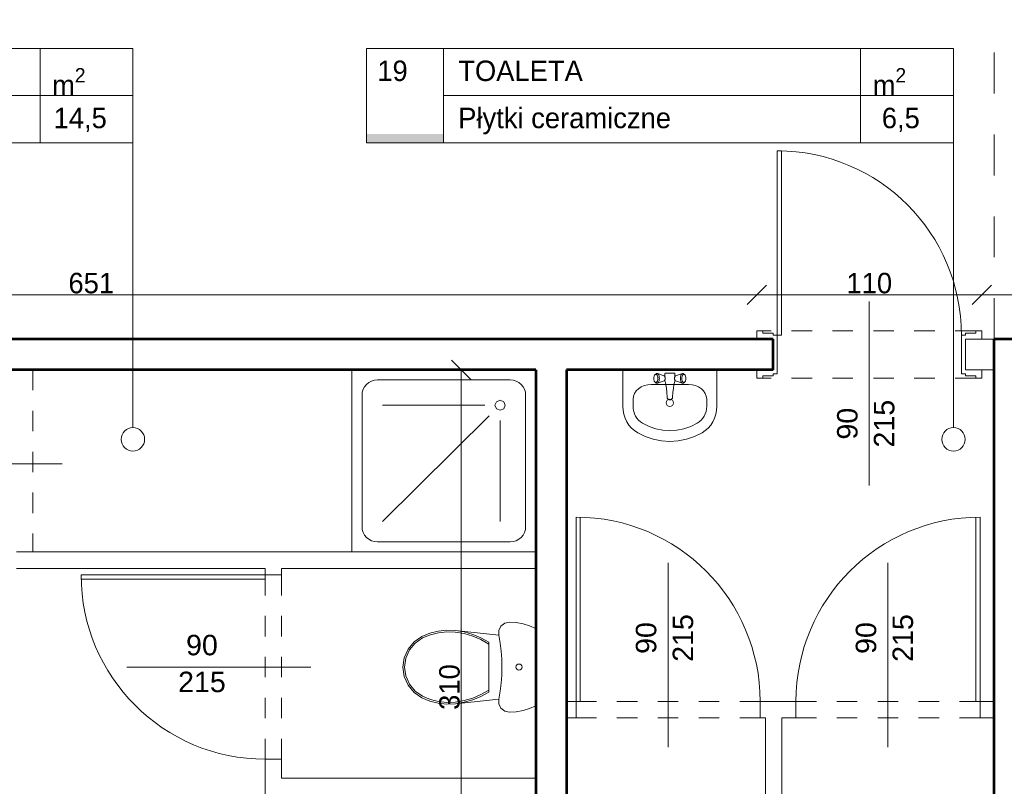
# Model space of a CAD drawing. Header units: inches. Extents: x -21887 to 84279, y -131485 to 67836.
# Tile 21 of 256: x -4483 to 331, y -19694 to -15948. Entities that reach past the tile are written whole.
import ezdxf

# ---------------------------------------------------------------- set-up
doc = ezdxf.new("R2010")
doc.units = ezdxf.units.IN
doc.header["$MEASUREMENT"] = 0
doc.linetypes.add('Dashed', pattern=[400, 200, -200])
doc.linetypes.add('Dashed copy', pattern=[200, 100, -100])
doc.layers.get('0').update_dxf_attribs({"lineweight": 13})
doc.layers.get('Defpoints').update_dxf_attribs({"lineweight": 13})
for name, color, linetype, lineweight in [('AI_MURY', 7, 'Continuous', 53), ('Dimensioning', 7, 'Continuous', 13), ('DRZWI', 7, 'Continuous', 13), ('dzialowki', 7, 'Continuous', 53), ('Furniture & Equipment', 7, 'Continuous', 13), ('OPISY TABELKI', 7, 'Continuous', 13), ('PODCIAGI', 7, 'Continuous', 13)]:
    doc.layers.add(name, color=color, linetype=linetype, lineweight=lineweight)
doc.styles.add('GENERATED_STYLE_7', font='txt')
doc.styles.add('GENERATED_STYLE_8', font='txt')
doc.styles.add('GENERATED_STYLE_9', font='txt')
doc.styles.add('Style-Courier New', font='txt')
doc.dimstyles.new('Dimstyle_4', dxfattribs={"dimtxt": 100, "dimasz": 95, "dimexe": 0, "dimexo": 0, "dimgap": 0.09, "dimtad": 1, "dimdec": 0, "dimlfac": 0.1, "dimzin": 0, "dimdsep": 46, "dimlunit": 5, "dimtxsty": 'GENERATED_STYLE_7', "dimblk": 'ARROWHEAD_6', "dimcen": 0.09, "dimclrd": 161, "dimclre": 161, "dimclrt": 7, "dimadec": 0, "dimazin": 0, "dimtfac": 1, "dimtdec": 0, "dimtmove": 0, "dimatfit": 3, "dimfxl": 0, "dimtolj": 1, "dimtzin": 0, "dimarcsym": 0})
doc.dimstyles.new('Dimstyle_5', dxfattribs={"dimtxt": 100, "dimasz": 95, "dimexe": 0.18, "dimexo": 0, "dimgap": 0.09, "dimtad": 1, "dimtih": 1, "dimtoh": 1, "dimdec": 0, "dimlfac": 0.1, "dimzin": 0, "dimdsep": 46, "dimlunit": 5, "dimtxsty": 'GENERATED_STYLE_7', "dimblk": 'ARROWHEAD_6', "dimcen": 0.09, "dimclrd": 161, "dimclre": 161, "dimclrt": 7, "dimadec": 0, "dimazin": 0, "dimtfac": 1, "dimtdec": 0, "dimtmove": 0, "dimatfit": 3, "dimfxl": 0, "dimtolj": 1, "dimtzin": 0, "dimarcsym": 0})

# ---------------------------------------------------------------- blocks, each defined once
blk = doc.blocks.new('Basin 01_60')
at = {"layer": 'Furniture & Equipment', "color": 9, "linetype": 'Continuous'}
for p, q in [((0, 350), (0, 171.8)), ((460, 350), (0, 350)), ((460, 350), (460, 171.8)), ((151.7, 311.7), (151.5, 308.2)), ((151.7, 311.7), (151.5, 308.2)), ((151.5, 308.2), (151.7, 304.7)), ((151.5, 308.2), (151.7, 304.7)), ((152.1, 315), (151.7, 311.7)), ((152.1, 315), (151.7, 311.7)), ((151.7, 304.7), (152.1, 301.4)), ((151.7, 304.7), (152.1, 301.4)), ((152.8, 318.2), (152.1, 315)), ((152.8, 318.2), (152.1, 315)), ((152.1, 301.4), (152.8, 298.2)), ((152.1, 301.4), (152.8, 298.2)), ((153.8, 321.1), (152.8, 318.2)), ((153.8, 321.1), (152.8, 318.2)), ((152.8, 298.2), (153.8, 295.3)), ((152.8, 298.2), (153.8, 295.3)), ((155.1, 323.5), (153.8, 321.1)), ((155.1, 323.5), (153.8, 321.1)), ((153.8, 295.3), (155.1, 292.9)), ((153.8, 295.3), (155.1, 292.9)), ((156.5, 325.5), (155.1, 323.5)), ((156.5, 325.5), (155.1, 323.5)), ((155.1, 292.9), (156.5, 290.9)), ((155.1, 292.9), (156.5, 290.9)), ((158.1, 327), (156.5, 325.5)), ((158.1, 327), (156.5, 325.5)), ((156.5, 290.9), (158.1, 289.4)), ((156.5, 290.9), (158.1, 289.4)), ((162.6, 330.7), (158.1, 327)), ((162.6, 330.7), (158.1, 327)), ((159.8, 327.9), (158.1, 327)), ((159.8, 327.9), (158.1, 327)), ((158.1, 289.4), (159.8, 288.5)), ((162.6, 285.6), (158.1, 289.4)), ((158.1, 289.4), (159.8, 288.5)), ((162.6, 285.6), (158.1, 289.4)), ((161.5, 328.2), (159.8, 327.9)), ((161.5, 328.2), (159.8, 327.9)), ((163.2, 327.9), (161.5, 328.2)), ((163.2, 327.9), (161.5, 328.2)), ((164.6, 331.8), (162.6, 330.7)), ((164.6, 331.8), (162.6, 330.7)), ((164.9, 327), (163.2, 327.9)), ((164.9, 327), (163.2, 327.9)), ((163.2, 288.5), (164.9, 289.4)), ((163.2, 288.5), (164.9, 289.4)), ((166.7, 332.2), (164.6, 331.8)), ((166.7, 332.2), (164.6, 331.8)), ((166.5, 325.5), (164.9, 327)), ((166.5, 325.5), (164.9, 327)), ((164.9, 289.4), (166.5, 290.9)), ((164.9, 289.4), (166.5, 290.9)), ((167.9, 323.5), (166.5, 325.5)), ((167.9, 323.5), (166.5, 325.5)), ((166.5, 290.9), (167.9, 292.9)), ((166.5, 290.9), (167.9, 292.9)), ((168.8, 331.8), (166.7, 332.2)), ((168.8, 331.8), (166.7, 332.2)), ((169.2, 321.1), (167.9, 323.5)), ((169.2, 321.1), (167.9, 323.5)), ((167.9, 292.9), (169.2, 295.3)), ((167.9, 292.9), (169.2, 295.3)), ((170.8, 330.7), (168.8, 331.8)), ((202.4, 320), (168.8, 331.8)), ((170.8, 330.7), (168.8, 331.8)), ((202.4, 320), (168.8, 331.8)), ((202.4, 296.4), (168.8, 284.6)), ((202.4, 296.4), (168.8, 284.6)), ((170.2, 318.2), (169.2, 321.1)), ((170.2, 318.2), (169.2, 321.1)), ((169.2, 295.3), (170.2, 298.2)), ((169.2, 295.3), (170.2, 298.2)), ((170.9, 315), (170.2, 318.2)), ((170.9, 315), (170.2, 318.2)), ((170.2, 298.2), (170.9, 301.4)), ((170.2, 298.2), (170.9, 301.4)), ((172.7, 329), (170.8, 330.7)), ((172.7, 329), (170.8, 330.7)), ((171.4, 311.7), (170.9, 315)), ((171.4, 311.7), (170.9, 315)), ((170.9, 301.4), (171.4, 304.7)), ((170.9, 301.4), (171.4, 304.7)), ((171.5, 308.2), (171.4, 311.7)), ((171.5, 308.2), (171.4, 311.7)), ((171.4, 304.7), (171.5, 308.2)), ((171.4, 304.7), (171.5, 308.2)), ((174.4, 326.6), (172.7, 329)), ((174.4, 326.6), (172.7, 329)), ((172.7, 287.4), (174.4, 289.8)), ((172.7, 287.4), (174.4, 289.8)), ((175.9, 323.6), (174.4, 326.6)), ((175.9, 323.6), (174.4, 326.6)), ((174.4, 289.8), (175.9, 292.8)), ((174.4, 289.8), (175.9, 292.8)), ((177.1, 320.2), (175.9, 323.6)), ((177.1, 320.2), (175.9, 323.6)), ((175.9, 292.8), (177.1, 296.2)), ((175.9, 292.8), (177.1, 296.2)), ((178, 316.4), (177.1, 320.2)), ((178, 316.4), (177.1, 320.2)), ((177.1, 296.2), (178, 300)), ((177.1, 296.2), (178, 300)), ((178.5, 312.4), (178, 316.4)), ((178.5, 312.4), (178, 316.4)), ((178, 300), (178.5, 304)), ((178, 300), (178.5, 304)), ((178.7, 308.2), (178.5, 312.4)), ((178.7, 308.2), (178.5, 312.4)), ((178.5, 304), (178.7, 308.2)), ((178.5, 304), (178.7, 308.2)), ((203.4, 319.5), (202.4, 320)), ((203.4, 319.5), (202.4, 320)), ((202.4, 296.4), (203.4, 296.9)), ((202.4, 296.4), (203.4, 296.9)), ((204.3, 318.6), (203.4, 319.5)), ((204.3, 318.6), (203.4, 319.5)), ((203.4, 296.9), (204.3, 297.8)), ((203.4, 296.9), (204.3, 297.8)), ((205.2, 317.4), (204.3, 318.6)), ((205.2, 317.4), (204.3, 318.6)), ((204.3, 297.8), (205.2, 299)), ((204.3, 297.8), (205.2, 299)), ((206.7, 318.2), (204.6, 318.2)), ((206.7, 318.2), (204.6, 318.2)), ((207.1, 298.2), (204.6, 298.2)), ((207.1, 298.2), (204.6, 298.2)), ((205.2, 331.2), (205, 330.7)), ((205.2, 331.2), (205, 330.7)), ((205, 330.7), (205, 330.2)), ((205, 330.7), (205, 330.2)), ((205, 330.2), (205, 318.2)), ((205, 330.2), (205, 318.2)), ((205, 298.2), (205, 296.2)), ((205, 298.2), (205, 296.2)), ((205, 296.2), (205, 295.7)), ((205, 296.2), (205, 295.7)), ((205, 295.7), (205.2, 295.2)), ((205, 295.7), (205.2, 295.2)), ((205.4, 331.7), (205.2, 331.2)), ((205.4, 331.7), (205.2, 331.2)), ((205.9, 315.9), (205.2, 317.4)), ((205.9, 315.9), (205.2, 317.4)), ((205.2, 299), (205.9, 300.5)), ((205.2, 299), (205.9, 300.5)), ((205.2, 295.2), (208.1, 288.3)), ((205.2, 295.2), (208.1, 288.3)), ((205.7, 332.1), (205.4, 331.7)), ((205.7, 332.1), (205.4, 331.7)), ((206.1, 332.5), (205.7, 332.1)), ((206.1, 332.5), (205.7, 332.1)), ((206.5, 314.2), (205.9, 315.9)), ((206.5, 314.2), (205.9, 315.9)), ((205.9, 300.5), (206.5, 302.2)), ((205.9, 300.5), (206.5, 302.2)), ((206.5, 332.8), (206.1, 332.5)), ((206.5, 332.8), (206.1, 332.5)), ((207, 333), (206.5, 332.8)), ((207, 333), (206.5, 332.8)), ((207, 312.3), (206.5, 314.2)), ((207, 312.3), (206.5, 314.2)), ((206.5, 302.2), (207, 304.1)), ((206.5, 302.2), (207, 304.1)), ((207.5, 333.2), (207, 333)), ((207.5, 333.2), (207, 333)), ((207.2, 310.3), (207, 312.3)), ((207.2, 310.3), (207, 312.3)), ((207, 304.1), (207.2, 306.1)), ((207, 304.1), (207.2, 306.1)), ((207.3, 308.2), (207.2, 310.3)), ((207.3, 308.2), (207.2, 310.3)), ((207.2, 306.1), (207.3, 308.2)), ((207.2, 306.1), (207.3, 308.2)), ((208, 333.2), (207.5, 333.2)), ((208, 333.2), (207.5, 333.2)), ((252, 333.2), (208, 333.2)), ((252, 333.2), (208, 333.2)), ((254.8, 295.2), (251.9, 288.3)), ((254.8, 295.2), (251.9, 288.3)), ((252.5, 333.2), (252, 333.2)), ((252.5, 333.2), (252, 333.2)), ((253, 333), (252.5, 333.2)), ((253, 333), (252.5, 333.2)), ((252.8, 310.3), (252.7, 308.2)), ((252.8, 310.3), (252.7, 308.2)), ((252.7, 308.2), (252.8, 306.1)), ((252.7, 308.2), (252.8, 306.1)), ((253, 312.3), (252.8, 310.3)), ((253, 312.3), (252.8, 310.3)), ((252.8, 306.1), (253, 304.1)), ((252.8, 306.1), (253, 304.1)), ((253.5, 332.8), (253, 333)), ((253.5, 332.8), (253, 333)), ((253.5, 314.2), (253, 312.3)), ((253.5, 314.2), (253, 312.3)), ((253, 304.1), (253.5, 302.2)), ((253, 304.1), (253.5, 302.2)), ((255.4, 298.2), (253.2, 298.2)), ((255.4, 298.2), (253.2, 298.2)), ((253.9, 332.5), (253.5, 332.8)), ((253.9, 332.5), (253.5, 332.8)), ((255.4, 318.2), (253.5, 318.2)), ((255.4, 318.2), (253.5, 318.2)), ((254.1, 315.9), (253.5, 314.2)), ((254.1, 315.9), (253.5, 314.2)), ((253.5, 302.2), (254.1, 300.5)), ((253.5, 302.2), (254.1, 300.5)), ((254.3, 332.1), (253.9, 332.5)), ((254.3, 332.1), (253.9, 332.5)), ((254.8, 317.4), (254.1, 315.9)), ((254.8, 317.4), (254.1, 315.9)), ((254.1, 300.5), (254.8, 299)), ((254.1, 300.5), (254.8, 299)), ((254.6, 331.7), (254.3, 332.1)), ((254.6, 331.7), (254.3, 332.1)), ((254.8, 331.2), (254.6, 331.7)), ((254.8, 331.2), (254.6, 331.7)), ((255, 330.7), (254.8, 331.2)), ((255, 330.7), (254.8, 331.2)), ((255.7, 318.6), (254.8, 317.4)), ((255.7, 318.6), (254.8, 317.4)), ((254.8, 299), (255.7, 297.8)), ((254.8, 299), (255.7, 297.8)), ((254.8, 295.2), (255, 295.7)), ((254.8, 295.2), (255, 295.7)), ((255, 330.2), (255, 330.7)), ((255, 330.2), (255, 330.7)), ((255, 318.2), (255, 330.2)), ((255, 318.2), (255, 330.2)), ((255, 296.2), (255, 298.2)), ((255, 296.2), (255, 298.2)), ((255, 295.7), (255, 296.2)), ((255, 295.7), (255, 296.2)), ((256.6, 319.5), (255.7, 318.6)), ((256.6, 319.5), (255.7, 318.6)), ((255.7, 297.8), (256.6, 296.9)), ((255.7, 297.8), (256.6, 296.9)), ((257.6, 320), (256.6, 319.5)), ((257.6, 320), (256.6, 319.5)), ((256.6, 296.9), (257.6, 296.4)), ((256.6, 296.9), (257.6, 296.4)), ((257.6, 320), (291.2, 331.8)), ((257.6, 320), (291.2, 331.8)), ((257.6, 296.4), (291.2, 284.6)), ((257.6, 296.4), (291.2, 284.6)), ((281.5, 312.4), (281.3, 308.2)), ((281.5, 312.4), (281.3, 308.2)), ((281.3, 308.2), (281.5, 304)), ((281.3, 308.2), (281.5, 304)), ((282, 316.4), (281.5, 312.4)), ((282, 316.4), (281.5, 312.4)), ((281.5, 304), (282, 300)), ((281.5, 304), (282, 300)), ((282.9, 320.2), (282, 316.4)), ((282.9, 320.2), (282, 316.4)), ((282, 300), (282.9, 296.2)), ((282, 300), (282.9, 296.2)), ((284.1, 323.6), (282.9, 320.2)), ((284.1, 323.6), (282.9, 320.2)), ((282.9, 296.2), (284.1, 292.8)), ((282.9, 296.2), (284.1, 292.8)), ((285.6, 326.6), (284.1, 323.6)), ((285.6, 326.6), (284.1, 323.6)), ((284.1, 292.8), (285.6, 289.8)), ((284.1, 292.8), (285.6, 289.8)), ((287.3, 329), (285.6, 326.6)), ((287.3, 329), (285.6, 326.6)), ((285.6, 289.8), (287.3, 287.4)), ((285.6, 289.8), (287.3, 287.4)), ((289.2, 330.7), (287.3, 329)), ((289.2, 330.7), (287.3, 329)), ((288.6, 311.7), (288.5, 308.2)), ((288.6, 311.7), (288.5, 308.2)), ((288.5, 308.2), (288.6, 304.7)), ((288.5, 308.2), (288.6, 304.7)), ((289.1, 315), (288.6, 311.7)), ((289.1, 315), (288.6, 311.7)), ((288.6, 304.7), (289.1, 301.4)), ((288.6, 304.7), (289.1, 301.4)), ((289.8, 318.2), (289.1, 315)), ((289.8, 318.2), (289.1, 315)), ((289.1, 301.4), (289.8, 298.2)), ((289.1, 301.4), (289.8, 298.2)), ((291.2, 331.8), (289.2, 330.7)), ((291.2, 331.8), (289.2, 330.7)), ((290.8, 321.1), (289.8, 318.2)), ((290.8, 321.1), (289.8, 318.2)), ((289.8, 298.2), (290.8, 295.3)), ((289.8, 298.2), (290.8, 295.3)), ((292.1, 323.5), (290.8, 321.1)), ((292.1, 323.5), (290.8, 321.1)), ((290.8, 295.3), (292.1, 292.9)), ((290.8, 295.3), (292.1, 292.9)), ((293.3, 332.2), (291.2, 331.8)), ((293.3, 332.2), (291.2, 331.8)), ((293.5, 325.5), (292.1, 323.5)), ((293.5, 325.5), (292.1, 323.5)), ((292.1, 292.9), (293.5, 290.9)), ((292.1, 292.9), (293.5, 290.9)), ((295.4, 331.8), (293.3, 332.2)), ((295.4, 331.8), (293.3, 332.2)), ((295.1, 327), (293.5, 325.5)), ((295.1, 327), (293.5, 325.5)), ((293.5, 290.9), (295.1, 289.4)), ((293.5, 290.9), (295.1, 289.4)), ((296.8, 327.9), (295.1, 327)), ((296.8, 327.9), (295.1, 327)), ((295.1, 289.4), (296.8, 288.5)), ((295.1, 289.4), (296.8, 288.5)), ((297.4, 330.7), (295.4, 331.8)), ((297.4, 330.7), (295.4, 331.8)), ((298.5, 328.2), (296.8, 327.9)), ((298.5, 328.2), (296.8, 327.9)), ((297.4, 330.7), (301.9, 327)), ((297.4, 330.7), (301.9, 327)), ((297.4, 285.6), (301.9, 289.4)), ((297.4, 285.6), (301.9, 289.4)), ((300.2, 327.9), (298.5, 328.2)), ((300.2, 327.9), (298.5, 328.2)), ((301.9, 327), (300.2, 327.9)), ((301.9, 327), (300.2, 327.9)), ((300.2, 288.5), (301.9, 289.4)), ((300.2, 288.5), (301.9, 289.4)), ((303.5, 325.5), (301.9, 327)), ((303.5, 325.5), (301.9, 327)), ((301.9, 289.4), (303.5, 290.9)), ((301.9, 289.4), (303.5, 290.9)), ((304.9, 323.5), (303.5, 325.5)), ((304.9, 323.5), (303.5, 325.5)), ((303.5, 290.9), (304.9, 292.9)), ((303.5, 290.9), (304.9, 292.9)), ((306.2, 321.1), (304.9, 323.5)), ((306.2, 321.1), (304.9, 323.5)), ((304.9, 292.9), (306.2, 295.3)), ((304.9, 292.9), (306.2, 295.3)), ((307.2, 318.2), (306.2, 321.1)), ((307.2, 318.2), (306.2, 321.1)), ((306.2, 295.3), (307.2, 298.2)), ((306.2, 295.3), (307.2, 298.2)), ((307.9, 315), (307.2, 318.2)), ((307.9, 315), (307.2, 318.2)), ((307.2, 298.2), (307.9, 301.4)), ((307.2, 298.2), (307.9, 301.4)), ((308.3, 311.7), (307.9, 315)), ((308.3, 311.7), (307.9, 315)), ((307.9, 301.4), (308.3, 304.7)), ((307.9, 301.4), (308.3, 304.7)), ((308.5, 308.2), (308.3, 311.7)), ((308.5, 308.2), (308.3, 311.7)), ((308.3, 304.7), (308.5, 308.2)), ((308.3, 304.7), (308.5, 308.2)), ((138.9, 278.2), (138.9, 278.2)), ((321.1, 278.2), (138.9, 278.2)), ((159.8, 288.5), (161.5, 288.2)), ((159.8, 288.5), (161.5, 288.2)), ((161.5, 288.2), (163.2, 288.5)), ((161.5, 288.2), (163.2, 288.5)), ((162.6, 285.6), (164.6, 284.6)), ((162.6, 285.6), (164.6, 284.6)), ((164.6, 284.6), (166.7, 284.2)), ((164.6, 284.6), (166.7, 284.2)), ((166.7, 284.2), (168.8, 284.6)), ((166.7, 284.2), (168.8, 284.6)), ((168.8, 284.6), (170.8, 285.6)), ((168.8, 284.6), (170.8, 285.6)), ((170.8, 285.6), (172.7, 287.4)), ((170.8, 285.6), (172.7, 287.4)), ((208, 288.6), (210.7, 276.6)), ((208, 288.6), (210.7, 276.6)), ((210.7, 276.6), (213, 260.3)), ((210.7, 276.6), (213, 260.3)), ((213, 260.4), (215, 239.3)), ((213, 260.4), (215, 239.3)), ((247, 260.4), (245, 239.3)), ((247, 260.4), (245, 239.3)), ((249.3, 276.6), (247, 260.3)), ((249.3, 276.6), (247, 260.3)), ((252, 288.6), (249.3, 276.6)), ((252, 288.6), (249.3, 276.6)), ((287.3, 287.4), (289.2, 285.6)), ((287.3, 287.4), (289.2, 285.6)), ((289.2, 285.6), (291.2, 284.6)), ((289.2, 285.6), (291.2, 284.6)), ((291.2, 284.6), (293.3, 284.2)), ((291.2, 284.6), (293.3, 284.2)), ((293.3, 284.2), (295.4, 284.6)), ((293.3, 284.2), (295.4, 284.6)), ((295.4, 284.6), (297.4, 285.6)), ((295.4, 284.6), (297.4, 285.6)), ((296.8, 288.5), (298.5, 288.2)), ((296.8, 288.5), (298.5, 288.2)), ((298.5, 288.2), (300.2, 288.5)), ((298.5, 288.2), (300.2, 288.5)), ((50, 207.5), (50, 171.8)), ((215, 239.3), (216.8, 216.1)), ((215, 239.3), (216.8, 216.1)), ((217, 214), (216.8, 216.1)), ((217, 214), (216.8, 216.1)), ((217, 213.9), (217, 214)), ((217, 213.9), (217, 214)), ((217.6, 211.9), (217, 213.9)), ((217.6, 211.9), (217, 213.9)), ((218.6, 210.1), (217.6, 211.9)), ((218.6, 210.1), (217.6, 211.9)), ((220, 208.3), (218.6, 210.1)), ((220, 208.3), (218.6, 210.1)), ((221.6, 206.9), (220, 208.3)), ((221.6, 206.9), (220, 208.3)), ((223.5, 205.7), (221.6, 206.9)), ((223.5, 205.7), (221.6, 206.9)), ((225.6, 204.9), (223.5, 205.7)), ((225.6, 204.9), (223.5, 205.7)), ((225, 204.9), (223.9, 205.6)), ((226.6, 204.2), (225, 204.9)), ((227.7, 204.3), (225.6, 204.9)), ((227.7, 204.3), (225.6, 204.9)), ((228.3, 203.8), (226.6, 204.2)), ((230, 204.2), (227.7, 204.3)), ((230, 204.2), (227.7, 204.3)), ((230, 203.7), (228.3, 203.8)), ((232.3, 204.3), (230, 204.2)), ((232.3, 204.3), (230, 204.2)), ((231.7, 203.8), (230, 203.7)), ((233.4, 204.2), (231.7, 203.8)), ((234.4, 204.9), (232.3, 204.3)), ((234.4, 204.9), (232.3, 204.3)), ((235, 204.9), (233.4, 204.2)), ((236.5, 205.7), (234.4, 204.9)), ((236.5, 205.7), (234.4, 204.9)), ((236.1, 205.6), (235, 204.9)), ((238.4, 206.9), (236.5, 205.7)), ((238.4, 206.9), (236.5, 205.7)), ((240, 208.3), (238.4, 206.9)), ((240, 208.3), (238.4, 206.9)), ((241.4, 210.1), (240, 208.3)), ((241.4, 210.1), (240, 208.3)), ((242.4, 211.9), (241.4, 210.1)), ((242.4, 211.9), (241.4, 210.1)), ((243, 213.9), (242.4, 211.9)), ((243, 213.9), (242.4, 211.9)), ((243.2, 216.1), (243, 214)), ((243.2, 216.1), (243, 214)), ((243, 213.9), (243, 214)), ((243, 213.9), (243, 214)), ((245, 239.3), (243.2, 216.1)), ((245, 239.3), (243.2, 216.1)), ((410, 207.5), (410, 171.8))]:
    blk.add_line(p, q, dxfattribs=at)
at = {"layer": 'Furniture & Equipment', "color": 9, "linetype": 'Continuous', "flags": 128}
for points in [[(138.9, 278.2), (121.6, 276.9), (104.9, 272.8), (89.5, 266.3), (76, 257.5), (65, 246.8), (56.8, 234.5), (51.7, 221.3), (50, 207.5)], [(410, 207.5), (408.3, 221.3), (403.2, 234.5), (395, 246.8), (384, 257.5), (370.5, 266.3), (355.1, 272.8), (338.4, 276.9), (321.1, 278.2)], [(0, 171.8), (1.2, 152.1), (5, 132.7), (11.1, 114.1), (19.5, 96.5), (30.1, 80.2), (42.7, 65.6), (56.9, 52.9), (72.7, 42.3)], [(50, 171.8), (50.8, 159.2), (53.2, 146.8), (57.1, 134.9), (62.5, 123.6), (69.3, 113.2), (77.3, 103.8), (86.4, 95.7), (96.5, 89)], [(363.5, 89), (373.6, 95.7), (382.7, 103.8), (390.7, 113.2), (397.5, 123.6), (402.9, 134.9), (406.8, 146.8), (409.2, 159.2), (410, 171.8)], [(387.3, 42.3), (403.1, 52.9), (417.3, 65.6), (429.9, 80.2), (440.5, 96.5), (448.9, 114.1), (455, 132.7), (458.8, 152.1), (460, 171.8)], [(96.5, 89), (128, 73.4), (161.1, 62.2), (195.3, 55.3), (230, 53), (264.7, 55.3), (298.9, 62.2), (332, 73.4), (363.5, 89)], [(72.7, 42.3), (109.8, 24), (148.8, 10.8), (189.1, 2.7), (230, 0), (270.9, 2.7), (311.2, 10.8), (350.2, 24), (387.3, 42.3)]]:
    blk.add_lwpolyline(points, dxfattribs=at)
at = {"layer": 'Furniture & Equipment', "color": 9, "linetype": 'Continuous'}
blk.add_circle((230, 188.9), 17.5, dxfattribs=at)
blk = doc.blocks.new('WC LT_70')
at = {"layer": 'Furniture & Equipment', "color": 9, "linetype": 'Continuous'}
for p, q in [((31.1, 650), (17.6, 619.2)), ((408.9, 650), (31.1, 650)), ((422.4, 619.2), (408.9, 650)), ((7.9, 587.1), (2, 554)), ((17.6, 619.2), (7.9, 587.1)), ((432.1, 587.1), (422.4, 619.2)), ((438, 554), (432.1, 587.1)), ((2, 554), (0, 520.5)), ((440, 520.5), (438, 554)), ((0, 520.5), (5.1, 497.8)), ((5.1, 497.8), (19.5, 479.5)), ((420.5, 479.5), (434.9, 497.8)), ((434.9, 497.8), (440, 520.5)), ((19.5, 479.5), (40.4, 469.1)), ((40.4, 469.1), (63.7, 468.6)), ((63.7, 468.6), (41, 257)), ((376.3, 468.6), (399.6, 469.1)), ((399, 257), (376.3, 468.6)), ((399.6, 469.1), (420.5, 479.5)), ((97.9, 419.3), (76.7, 381.4)), ((107.5, 419.3), (85.7, 381.4)), ((342.1, 419.3), (97.9, 419.3)), ((354.3, 381.4), (332.5, 419.3)), ((363.3, 381.4), (342.1, 419.3)), ((60, 341.4), (48.1, 299.7)), ((68.5, 341.2), (56.2, 299.2)), ((76.7, 381.4), (60, 341.4)), ((85.7, 381.4), (68.5, 341.2)), ((371.5, 341.2), (354.3, 381.4)), ((380, 341.4), (363.3, 381.4)), ((383.8, 299.2), (371.5, 341.2)), ((391.9, 299.7), (380, 341.4)), ((48.1, 299.7), (41, 257)), ((56.2, 299.2), (49, 256.1)), ((391, 256.1), (383.8, 299.2)), ((399, 257), (391.9, 299.7)), ((41, 257), (39.4, 214.7)), ((49, 256.1), (47.5, 215)), ((392.5, 215), (391, 256.1)), ((400.6, 214.7), (399, 257)), ((39.4, 214.7), (43.9, 172.6)), ((47.5, 215), (51.9, 174)), ((388.1, 174), (392.5, 215)), ((396.1, 172.6), (400.6, 214.7)), ((43.9, 172.6), (54.3, 131.6)), ((51.9, 174), (62, 134.1)), ((378, 134.1), (388.1, 174)), ((385.7, 131.6), (396.1, 172.6)), ((54.3, 131.6), (70.5, 92.4)), ((62, 134.1), (77.7, 96)), ((362.3, 96), (378, 134.1)), ((369.5, 92.4), (385.7, 131.6)), ((70.5, 92.4), (96.5, 54.4)), ((77.7, 96), (102.5, 59.8)), ((96.5, 54.4), (132, 25)), ((102.5, 59.8), (136.3, 31.8)), ((303.7, 31.8), (337.5, 59.8)), ((308, 25), (343.5, 54.4)), ((337.5, 59.8), (362.3, 96)), ((343.5, 54.4), (369.5, 92.4)), ((132, 25), (174.3, 6.4)), ((136.3, 31.8), (176.5, 14.1)), ((174.3, 6.4), (220, 0)), ((176.5, 14.1), (220, 8)), ((220, 8), (263.5, 14.1)), ((220, 0), (265.7, 6.4)), ((263.5, 14.1), (303.7, 31.8)), ((265.7, 6.4), (308, 25))]:
    blk.add_line(p, q, dxfattribs=at)
at = {"layer": 'Furniture & Equipment', "color": 9, "linetype": 'Continuous', "flags": 128}
blk.add_lwpolyline([(376.3, 468.6), (337.6, 475.4), (298.5, 480.3), (259.3, 483.3), (220, 484.3), (180.7, 483.3), (141.5, 480.3), (102.4, 475.4), (63.7, 468.6)], dxfattribs=at)
at = {"layer": 'Furniture & Equipment', "color": 9, "linetype": 'Continuous'}
blk.add_circle((220, 567.4), 15, dxfattribs=at)
blk = doc.blocks.new('Shower Tray_135')
at = {"layer": 'Furniture & Equipment', "color": 9, "linetype": 'Continuous'}
for p, q in [((900, 890), (0, 890)), ((0, 890), (0, 0)), ((900, 0), (900, 890)), ((125, 840.6), (775, 840.6)), ((50, 123.6), (50, 766.4)), ((175, 247.2), (175, 741.7)), ((228, 225.5), (750, 741.7)), ((850, 123.6), (850, 766.4)), ((250, 173.1), (750, 173.1)), ((125, 49.4), (775, 49.4)), ((0, 0), (900, 0))]:
    blk.add_line(p, q, dxfattribs=at)
at = {"layer": 'Furniture & Equipment', "color": 9, "linetype": 'Continuous', "flags": 128}
for points in [[(125, 840.6), (110.4, 839.1), (96.3, 834.9), (83.3, 828.1), (72, 818.8), (62.6, 807.6), (55.7, 794.8), (51.4, 780.9), (50, 766.4)], [(850, 766.4), (848.6, 780.9), (844.3, 794.8), (837.4, 807.6), (828, 818.8), (816.7, 828.1), (803.7, 834.9), (789.6, 839.1), (775, 840.6)], [(50, 123.6), (51.4, 109.1), (55.7, 95.2), (62.6, 82.4), (72, 71.2), (83.3, 61.9), (96.3, 55.1), (110.4, 50.9), (125, 49.4)], [(775, 49.4), (789.6, 50.9), (803.7, 55.1), (816.7, 61.9), (828, 71.2), (837.4, 82.4), (844.3, 95.2), (848.6, 109.1), (850, 123.6)]]:
    blk.add_lwpolyline(points, dxfattribs=at)
blk.add_lwpolyline([(175, 197.8), (157.3, 190.5), (150, 173.1), (157.3, 155.6), (175, 148.3), (192.7, 155.6), (200, 173.1), (192.7, 190.5)], close=True, dxfattribs=at)
blk = doc.blocks.new('ARROWHEAD_6')
at = {"color": 0, "linetype": 'Continuous'}
for p, q in [((0, 0), (-1, 0)), ((-0.5, -0.5), (0.5, 0.5))]:
    blk.add_line(p, q, dxfattribs=at)
blk = doc.blocks.new('*U184')
at = {"layer": 'Defpoints', "color": 0, "linetype": 'Continuous'}
for p in [(-270, -21459.3), (57580.5, -21459.3), (56990.5, -24609.3)]:
    blk.add_point(p, dxfattribs=at)
at = {"layer": 'Dimensioning', "color": 161, "linetype": 'Continuous', "lineweight": -2}
for p, q in [((-269.9, -21459.3), (-270, -21459.3)), ((-270, -24514.3), (-270, -21554.3)), ((-269.9, -24609.3), (-270, -24609.3))]:
    blk.add_line(p, q, dxfattribs=at)
at = {"layer": 'Dimensioning', "color": 161, "linetype": 'Continuous', "lineweight": -2, "xscale": 95, "yscale": 95, "zscale": 95}
for p, rotation in [((-270, -21459.3), 90), ((-270, -24609.3), 270)]:
    blk.add_blockref('ARROWHEAD_6', p, dxfattribs=dict(at, rotation=rotation))
at = {"layer": 'Dimensioning', "color": 7, "linetype": 'Continuous', "insert": (-326.3, -23034.3), "char_height": 100, "attachment_point": 5, "rotation": 90, "style": 'GENERATED_STYLE_7'}
blk.add_mtext('315', dxfattribs=at)
blk = doc.blocks.new('*U1771')
at = {"layer": 'Defpoints'}
for p in [(122.4, -22997.2), (57973, -22997.2), (122.4, -23034.3), (57383, -26147.2)]:
    blk.add_point(p, dxfattribs=at)
at = {"layer": 'Dimensioning', "color": 161, "linetype": 'Continuous'}
blk.add_blockref('*U184', (392.5, -1537.9), dxfattribs=at)
blk = doc.blocks.new('*D1914')
at = {"layer": 'Defpoints'}
for p in [(122.4, 0), (122.4, -22997.2), (57973, -22997.2), (57383, -26147.2)]:
    blk.add_point(p, dxfattribs=at)
at = {"layer": 'Dimensioning', "color": 161, "linetype": 'Continuous'}
blk.add_blockref('*U1771', (0, 0), dxfattribs=at)
blk = doc.blocks.new('*U376')
at = {"layer": 'Defpoints', "color": 0, "linetype": 'Continuous'}
for p in [(-3768.9, -23758.2), (61880.5, -23758.2), (62095.5, -27324.3)]:
    blk.add_point(p, dxfattribs=at)
at = {"layer": 'Dimensioning', "color": 161, "linetype": 'Continuous', "lineweight": -2}
for p, q in [((-3768.7, -23758.2), (-3768.9, -23758.2)), ((-3768.9, -27229.3), (-3768.9, -23853.2)), ((-3768.7, -27324.3), (-3768.9, -27324.3))]:
    blk.add_line(p, q, dxfattribs=at)
at = {"layer": 'Dimensioning', "color": 161, "linetype": 'Continuous', "lineweight": -2, "xscale": 95, "yscale": 95, "zscale": 95}
for p, rotation in [((-3768.9, -23758.2), 90), ((-3768.9, -27324.3), 270)]:
    blk.add_blockref('ARROWHEAD_6', p, dxfattribs=dict(at, rotation=rotation))
at = {"layer": 'Dimensioning', "color": 7, "linetype": 'Continuous', "insert": (-3825.2, -25541.2), "char_height": 100, "attachment_point": 5, "rotation": 90, "style": 'GENERATED_STYLE_7'}
blk.add_mtext('357', dxfattribs=at)
blk = doc.blocks.new('*U1772')
at = {"layer": 'Defpoints'}
for p in [(-2777.6, -24404.3), (62871.9, -24404.3), (-2777.6, -25541.2), (63086.9, -27970.5)]:
    blk.add_point(p, dxfattribs=at)
at = {"layer": 'Dimensioning', "color": 161, "linetype": 'Continuous'}
blk.add_blockref('*U376', (991.3, -646.2), dxfattribs=at)
blk = doc.blocks.new('*D2396')
at = {"layer": 'Defpoints'}
for p in [(-2777.6, 0), (-2777.6, -24404.3), (62871.9, -24404.3), (63086.9, -27970.5)]:
    blk.add_point(p, dxfattribs=at)
at = {"layer": 'Dimensioning', "color": 161, "linetype": 'Continuous'}
blk.add_blockref('*U1772', (0, 0), dxfattribs=at)
blk = doc.blocks.new('*U377')
at = {"layer": 'Defpoints', "color": 0, "linetype": 'Continuous'}
for p in [(-3768.9, -21459.3), (61832.4, -21459.3), (61880.5, -23758.2)]:
    blk.add_point(p, dxfattribs=at)
at = {"layer": 'Dimensioning', "color": 161, "linetype": 'Continuous', "lineweight": -2}
for p, q in [((-3768.7, -21459.3), (-3768.9, -21459.3)), ((-3768.9, -23663.2), (-3768.9, -21554.3)), ((-3768.7, -23758.2), (-3768.9, -23758.2))]:
    blk.add_line(p, q, dxfattribs=at)
at = {"layer": 'Dimensioning', "color": 161, "linetype": 'Continuous', "lineweight": -2, "xscale": 95, "yscale": 95, "zscale": 95}
for p, rotation in [((-3768.9, -21459.3), 90), ((-3768.9, -23758.2), 270)]:
    blk.add_blockref('ARROWHEAD_6', p, dxfattribs=dict(at, rotation=rotation))
at = {"layer": 'Dimensioning', "color": 7, "linetype": 'Continuous', "insert": (-3825.2, -22608.7), "char_height": 100, "attachment_point": 5, "rotation": 90, "style": 'GENERATED_STYLE_7'}
blk.add_mtext('230', dxfattribs=at)
blk = doc.blocks.new('*U1773')
at = {"layer": 'Defpoints'}
for p in [(-3488.6, -22004), (62112.7, -22004), (-3488.6, -22608.7), (62160.9, -24302.8)]:
    blk.add_point(p, dxfattribs=at)
at = {"layer": 'Dimensioning', "color": 161, "linetype": 'Continuous'}
blk.add_blockref('*U377', (280.3, -544.7), dxfattribs=at)
blk = doc.blocks.new('*D2397')
at = {"layer": 'Defpoints'}
for p in [(-3488.6, 0), (-3488.6, -22004), (62112.7, -22004), (62160.9, -24302.8)]:
    blk.add_point(p, dxfattribs=at)
at = {"layer": 'Dimensioning', "color": 161, "linetype": 'Continuous'}
blk.add_blockref('*U1773', (0, 0), dxfattribs=at)
blk = doc.blocks.new('*U1283')
at = {"layer": 'Defpoints', "color": 0, "linetype": 'Continuous'}
for p in [(-879.5, -17292.4), (-7387.4, -17509.3), (-879.5, -17509.3)]:
    blk.add_point(p, dxfattribs=at)
at = {"layer": 'Dimensioning', "color": 161, "linetype": 'Continuous', "lineweight": -2}
for p, q in [((-7387.4, -17292.6), (-7387.4, -17292.3)), ((-7292.4, -17292.4), (-974.5, -17292.4)), ((-879.5, -17292.6), (-879.5, -17292.3))]:
    blk.add_line(p, q, dxfattribs=at)
at = {"layer": 'Dimensioning', "color": 161, "linetype": 'Continuous', "lineweight": -2, "xscale": 95, "yscale": 95, "zscale": 95, "rotation": 180}
blk.add_blockref('ARROWHEAD_6', (-7387.4, -17292.4), dxfattribs=at)
at = {"layer": 'Dimensioning', "color": 161, "linetype": 'Continuous', "lineweight": -2, "xscale": 95, "yscale": 95, "zscale": 95}
blk.add_blockref('ARROWHEAD_6', (-879.5, -17292.4), dxfattribs=at)
at = {"layer": 'Dimensioning', "color": 7, "linetype": 'Continuous', "insert": (-4133.4, -17236.1), "char_height": 100, "attachment_point": 5, "style": 'GENERATED_STYLE_7'}
blk.add_mtext('651', dxfattribs=at)
blk = doc.blocks.new('*D2424')
at = {"layer": 'Defpoints'}
for p in [(-4133.4, -17292.4), (-879.5, -17292.4), (-7387.4, -17509.3), (-879.5, -17509.3)]:
    blk.add_point(p, dxfattribs=at)
at = {"layer": 'Dimensioning', "color": 161, "linetype": 'Continuous'}
blk.add_blockref('*U1283', (0, 0), dxfattribs=at)
blk = doc.blocks.new('*U1284')
at = {"layer": 'Defpoints', "color": 0, "linetype": 'Continuous'}
for p in [(220.5, -17292.4), (-879.5, -17509.3), (220.5, -17509.3)]:
    blk.add_point(p, dxfattribs=at)
at = {"layer": 'Dimensioning', "color": 161, "linetype": 'Continuous', "lineweight": -2}
for p, q in [((-879.5, -17292.6), (-879.5, -17292.3)), ((-784.5, -17292.4), (125.5, -17292.4)), ((220.5, -17292.6), (220.5, -17292.3))]:
    blk.add_line(p, q, dxfattribs=at)
at = {"layer": 'Dimensioning', "color": 161, "linetype": 'Continuous', "lineweight": -2, "xscale": 95, "yscale": 95, "zscale": 95, "rotation": 180}
blk.add_blockref('ARROWHEAD_6', (-879.5, -17292.4), dxfattribs=at)
at = {"layer": 'Dimensioning', "color": 161, "linetype": 'Continuous', "lineweight": -2, "xscale": 95, "yscale": 95, "zscale": 95}
blk.add_blockref('ARROWHEAD_6', (220.5, -17292.4), dxfattribs=at)
at = {"layer": 'Dimensioning', "color": 7, "linetype": 'Continuous', "insert": (-329.5, -17236.1), "char_height": 100, "attachment_point": 5, "style": 'GENERATED_STYLE_7'}
blk.add_mtext('110', dxfattribs=at)
blk = doc.blocks.new('*D2425')
at = {"layer": 'Defpoints'}
for p in [(-329.5, -17292.4), (220.5, -17292.4), (-879.5, -17509.3), (220.5, -17509.3)]:
    blk.add_point(p, dxfattribs=at)
at = {"layer": 'Dimensioning', "color": 161, "linetype": 'Continuous'}
blk.add_blockref('*U1284', (0, 0), dxfattribs=at)
blk = doc.blocks.new('*U1285')
at = {"layer": 'Defpoints', "color": 0, "linetype": 'Continuous'}
for p in [(980.5, -17292.4), (980.5, -17292.4), (220.5, -17509.3)]:
    blk.add_point(p, dxfattribs=at)
at = {"layer": 'Dimensioning', "color": 161, "linetype": 'Continuous', "lineweight": -2}
for p, q in [((220.5, -17292.6), (220.5, -17292.3)), ((315.5, -17292.4), (885.5, -17292.4)), ((980.5, -17292.4), (980.5, -17292.6))]:
    blk.add_line(p, q, dxfattribs=at)
at = {"layer": 'Dimensioning', "color": 161, "linetype": 'Continuous', "lineweight": -2, "xscale": 95, "yscale": 95, "zscale": 95, "rotation": 180}
blk.add_blockref('ARROWHEAD_6', (220.5, -17292.4), dxfattribs=at)
at = {"layer": 'Dimensioning', "color": 161, "linetype": 'Continuous', "lineweight": -2, "xscale": 95, "yscale": 95, "zscale": 95}
blk.add_blockref('ARROWHEAD_6', (980.5, -17292.4), dxfattribs=at)
at = {"layer": 'Dimensioning', "color": 7, "linetype": 'Continuous', "insert": (600.5, -17236.1), "char_height": 100, "attachment_point": 5, "style": 'GENERATED_STYLE_7'}
blk.add_mtext('76', dxfattribs=at)
blk = doc.blocks.new('*D2426')
at = {"layer": 'Defpoints'}
for p in [(600.5, -17292.4), (980.5, -17292.4), (980.5, -17292.4), (220.5, -17509.3)]:
    blk.add_point(p, dxfattribs=at)
at = {"layer": 'Dimensioning', "color": 161, "linetype": 'Continuous'}
blk.add_blockref('*U1285', (0, 0), dxfattribs=at)
blk = doc.blocks.new('*U438')
at = {"layer": 'Defpoints', "color": 0, "linetype": 'Continuous'}
for p in [(-5519.5, -17659.3), (-2325.3, -17659.3), (-5519.5, -20759.3)]:
    blk.add_point(p, dxfattribs=at)
at = {"layer": 'Dimensioning', "color": 161, "linetype": 'Continuous', "lineweight": -2}
for p, q in [((-2325.5, -17659.3), (-2325.3, -17659.3)), ((-2325.3, -20664.3), (-2325.3, -17754.3)), ((-2325.5, -20759.3), (-2325.3, -20759.3))]:
    blk.add_line(p, q, dxfattribs=at)
at = {"layer": 'Dimensioning', "color": 161, "linetype": 'Continuous', "lineweight": -2, "xscale": 95, "yscale": 95, "zscale": 95}
for p, rotation in [((-2325.3, -17659.3), 90), ((-2325.3, -20759.3), 270)]:
    blk.add_blockref('ARROWHEAD_6', p, dxfattribs=dict(at, rotation=rotation))
at = {"layer": 'Dimensioning', "color": 7, "linetype": 'Continuous', "insert": (-2381.6, -19209.3), "char_height": 100, "attachment_point": 5, "rotation": 90, "style": 'GENERATED_STYLE_7'}
blk.add_mtext('310', dxfattribs=at)
blk = doc.blocks.new('*D2579')
at = {"layer": 'Defpoints'}
for p in [(-5519.5, -17659.3), (-2325.3, -17659.3), (-2325.3, -19209.3), (-5519.5, -20759.3)]:
    blk.add_point(p, dxfattribs=at)
at = {"layer": 'Dimensioning', "color": 161, "linetype": 'Continuous'}
blk.add_blockref('*U438', (0, 0), dxfattribs=at)

msp = doc.modelspace()

# ---------------------------------------------------------------- hatches: boundary and pattern name
at = {"layer": 'OPISY TABELKI', "extrusion": (0, 0, -1)}
msp.add_hatch(color=7, dxfattribs=at).paths.add_polyline_path([(2411.2, -16549.4), (2411.2, -16507.2), (2787.6, -16507.2), (2787.6, -16549.4)], flags=16)

# ---------------------------------------------------------------- linework, layer by layer
at = {"layer": 'AI_MURY', "color": 7, "linetype": 'Continuous'}
for p in [(280.5, -20759.3), (980.5, -17509.3)]:
    msp.add_line(p, (280.5, -17509.3), dxfattribs=at)
at = {"layer": 'DRZWI', "color": 5, "linetype": 'Continuous'}
for p, q in [((190.5, -17469.3), (190.5, -17479.3)), ((190.5, -17469.3), (220.5, -17469.3)), ((220.5, -17469.3), (220.5, -17509.3)), ((140.5, -17479.3), (140.5, -17489.3)), ((140.5, -17479.3), (190.5, -17479.3)), ((220.5, -17699.3), (220.5, -17659.3)), ((140.5, -17689.3), (140.5, -17679.3)), ((140.5, -17689.3), (190.5, -17689.3)), ((190.5, -17699.3), (190.5, -17689.3)), ((190.5, -17699.3), (220.5, -17699.3))]:
    msp.add_line(p, q, dxfattribs=at)
at = {"layer": 'DRZWI', "color": 12, "linetype": 'Continuous'}
for p, q in [((140.5, -17659.3), (140.5, -17509.3)), ((280.5, -17509.3), (140.5, -17509.3)), ((280.5, -17659.3), (140.5, -17659.3))]:
    msp.add_line(p, q, dxfattribs=at)
at = {"layer": 'DRZWI', "color": 9, "linetype": 'Continuous'}
for p, q in [((191.8, -19279.3), (191.8, -18379.3)), ((211.8, -19279.3), (211.8, -18379.3)), ((211.8, -19359.3), (211.8, -19279.3)), ((280.5, -19279.3), (211.8, -19279.3)), ((280.5, -19359.3), (211.8, -19359.3))]:
    msp.add_line(p, q, dxfattribs=at)
at = {"layer": 'dzialowki', "color": 12, "linetype": 'Continuous'}
for p, q in [((-799.5, -17509.3), (-5519.5, -17509.3)), ((-799.5, -17659.3), (-799.5, -17509.3)), ((-1959.7, -17659.3), (-5519.5, -17659.3)), ((-1959.7, -17659.3), (-1959.7, -20759.3)), ((-799.5, -17659.3), (-1809.7, -17659.3)), ((-1809.7, -17659.3), (-1809.7, -20759.3))]:
    msp.add_line(p, q, dxfattribs=at)
at = {"layer": 'OPISY TABELKI', "color": 7, "linetype": 'Continuous'}
for p, q in [((-6799.6, -16088.6), (-3929.9, -16088.6)), ((-4383.9, -16088.6), (-4383.9, -16549.4)), ((-3929.9, -16088.6), (-3929.9, -17941.8)), ((-2787.6, -16088.6), (-2787.6, -16549.4)), ((-2787.6, -16088.6), (82.2, -16088.6)), ((-2411.2, -16088.6), (-2411.2, -16549.4)), ((-371.9, -16088.6), (-371.9, -16549.4)), ((82.2, -16088.6), (82.2, -17941.8)), ((-6423.2, -16319), (-3929.9, -16319)), ((-2411.2, -16319), (82.2, -16319)), ((-6799.6, -16549.4), (-3929.9, -16549.4)), ((-2787.6, -16549.4), (82.2, -16549.4))]:
    msp.add_line(p, q, dxfattribs=at)
for centre in [(-3929.9, -17999), (82.2, -17999)]:
    msp.add_circle(centre, 57.2, dxfattribs=at)
at = {"layer": 'PODCIAGI', "color": 7, "linetype": 'Dashed'}
msp.add_line((280.5, -17509.3), (280.5, -14909.3), dxfattribs=at)
at = {"layer": 'PODCIAGI', "color": 5, "linetype": 'Continuous'}
for p, q in [((-759.5, -16589.3), (-779.5, -16589.3)), ((-779.5, -16589.3), (-779.5, -17489.3)), ((-759.5, -16589.3), (-759.5, -17489.3)), ((-329.5, -18225.1), (-329.5, -17325.1)), ((-849.5, -17469.3), (-879.5, -17469.3)), ((-879.5, -17469.3), (-879.5, -17509.3)), ((-849.5, -17469.3), (-849.5, -17479.3)), ((-799.5, -17479.3), (-849.5, -17479.3)), ((-799.5, -17479.3), (-799.5, -17489.3)), ((-799.5, -17489.3), (-779.5, -17489.3)), ((-779.5, -17489.3), (-779.5, -17679.3)), ((-759.5, -17489.3), (-779.5, -17489.3)), ((120.5, -17489.3), (120.5, -17679.3)), ((140.5, -17489.3), (120.5, -17489.3)), ((-879.5, -17699.3), (-879.5, -17659.3)), ((-849.5, -17699.3), (-879.5, -17699.3)), ((-799.5, -17689.3), (-849.5, -17689.3)), ((-849.5, -17699.3), (-849.5, -17689.3)), ((-799.5, -17679.3), (-779.5, -17679.3)), ((-799.5, -17689.3), (-799.5, -17679.3)), ((140.5, -17679.3), (120.5, -17679.3))]:
    msp.add_line(p, q, dxfattribs=at)
at = {"layer": 'PODCIAGI', "color": 5, "linetype": 'Dashed copy'}
for p, q in [((190.5, -17469.3), (-849.5, -17469.3)), ((190.5, -17699.3), (-849.5, -17699.3))]:
    msp.add_line(p, q, dxfattribs=at)
at = {"layer": 'PODCIAGI', "color": 9, "linetype": 'Dashed copy'}
for p, q in [((-4419.7, -17659.3), (-4419.7, -18549.3)), ((-3282.8, -18661.8), (-3282.8, -19561.8)), ((-3202.8, -18661.8), (-3202.8, -19561.8)), ((-1763.3, -19279.3), (-863.3, -19279.3)), ((211.8, -19279.3), (-688.2, -19279.3)), ((-1763.3, -19359.3), (-863.3, -19359.3)), ((211.8, -19359.3), (-688.2, -19359.3))]:
    msp.add_line(p, q, dxfattribs=at)
at = {"layer": 'PODCIAGI', "color": 9, "linetype": 'Continuous'}
for p, q in [((-4276, -18119.3), (-5176, -18119.3)), ((-1763.3, -19279.3), (-1763.3, -18379.3)), ((-1743.3, -19279.3), (-1743.3, -18379.3)), ((-4419.7, -18549.3), (-4499.7, -18549.3)), ((-4419.7, -18549.3), (-1959.7, -18549.3)), ((-4499.7, -18629.3), (-3282.8, -18629.3)), ((-3282.8, -18661.8), (-3282.8, -18629.3)), ((-3202.8, -18661.8), (-3202.8, -18629.3)), ((-3202.8, -18629.3), (-1959.7, -18629.3)), ((-1313.3, -19502.9), (-1313.3, -18602.9)), ((-238.2, -19502.9), (-238.2, -18602.9)), ((-3282.8, -18661.8), (-4182.8, -18661.8)), ((-3202.8, -18661.8), (-3282.8, -18661.8)), ((-3282.8, -18681.8), (-4182.8, -18681.8)), ((-3059.2, -19111.8), (-3959.2, -19111.8)), ((-1763.3, -19279.3), (-1809.7, -19279.3)), ((-1763.3, -19359.3), (-1763.3, -19279.3)), ((-688.2, -19279.3), (-863.3, -19279.3)), ((-863.3, -19359.3), (-863.3, -19279.3)), ((-688.2, -19359.3), (-688.2, -19279.3)), ((-1763.3, -19359.3), (-1809.7, -19359.3)), ((-837, -19359.3), (-863.3, -19359.3)), ((-837, -19359.3), (-837, -20759.3)), ((-757, -19359.3), (-757, -20759.3)), ((-688.2, -19359.3), (-757, -19359.3)), ((-3202.8, -19561.8), (-3282.8, -19561.8)), ((-3282.8, -19766.8), (-3282.8, -19561.8)), ((-3202.8, -19654.3), (-3202.8, -19561.8)), ((-3202.8, -19654.3), (-1959.7, -19654.3))]:
    msp.add_line(p, q, dxfattribs=at)
at = {"layer": 'PODCIAGI', "color": 5, "linetype": 'Continuous'}
msp.add_arc((-779.5, -17489.3), 900, 0, 90, dxfattribs=at)
at = {"layer": 'PODCIAGI', "color": 7, "linetype": 'Continuous'}
for centre, start, end in [((-1763.3, -19279.3), 0, 90), ((211.8, -19279.3), 90, 180), ((-3282.8, -18661.8), 180, 270)]:
    msp.add_arc(centre, 900, start, end, dxfattribs=at)

# ---------------------------------------------------------------- block references
at = {"layer": 'PODCIAGI'}
for name, p, rotation in [('Shower Tray_135', (-1959.7, -17659.3), 180), ('WC LT_70', (-2609.7, -18891.8), 270)]:
    msp.add_blockref(name, p, dxfattribs=dict(at, rotation=rotation))
at = {"layer": 'PODCIAGI', "yscale": -1, "rotation": 180}
msp.add_blockref('Basin 01_60', (-1074.6, -18009.3), dxfattribs=at)

# ---------------------------------------------------------------- texts
at = {"layer": 'OPISY TABELKI', "color": 7, "char_height": 100, "attachment_point": 1}
for s, insert, width, style in [('19', (-2734.9, -16148.1), 323.775, 'GENERATED_STYLE_8'), ('TOALETA       ', (-2339.3, -16148.1), 2409.415, 'GENERATED_STYLE_9'), ('\\A1;m\\H70.000000;\\S2^  ;', (-4325, -16184.7), 323.775, 'GENERATED_STYLE_9'), ('\\A1;m\\H70.000000;\\S2^  ;', (-313, -16184.7), 323.775, 'GENERATED_STYLE_9'), ('Płytki ceramiczne        ', (-2339.3, -16378.5), 2409.415, 'GENERATED_STYLE_9'), (' 14,5           ', (-4354.8, -16378.5), 424.969, 'GENERATED_STYLE_9'), ('  6,5           ', (-342.8, -16378.5), 424.969, 'GENERATED_STYLE_9')]:
    msp.add_mtext(s, dxfattribs=dict(at, insert=insert, width=width, style=style))
at = {"layer": 'PODCIAGI', "color": 5, "insert": (-487.1, -17922.4), "char_height": 100, "width": 704.483, "attachment_point": 2, "rotation": 90, "line_spacing_factor": 1.079165, "style": 'GENERATED_STYLE_7'}
msp.add_mtext('\\fArial|b0|i0|c238|p39;90\\P215', dxfattribs=at)
at = {"layer": 'PODCIAGI', "color": 9, "char_height": 100, "width": 704.483, "attachment_point": 2, "rotation": 90, "line_spacing_factor": 1.079165, "style": 'GENERATED_STYLE_7'}
for insert in [(-1470.9, -18969.8), (-395.8, -18969.8)]:
    msp.add_mtext('\\fArial|b0|i0|c238|p39;90\\P215', dxfattribs=dict(at, insert=insert))
at = {"layer": 'PODCIAGI', "color": 9, "insert": (-3592.3, -18954.2), "char_height": 100, "width": 704.483, "attachment_point": 2, "line_spacing_factor": 1.079165, "style": 'GENERATED_STYLE_7'}
msp.add_mtext('\\fArial|b0|i0|c238|p39;90\\P215', dxfattribs=at)

# ---------------------------------------------------------------- dimensions: what is measured, and where the dimension line sits
at = {"layer": 'Dimensioning', "color": 161, "linetype": 'Continuous'}
for base, p1, p2, picture, middle in [((-3488.6, -22004), (62160.9, -24302.8), (62112.7, -22004), '*D2397', (-3488.6, 0)), ((-2777.6, -24404.3), (63086.9, -27970.5), (62871.9, -24404.3), '*D2396', (-2777.6, 0)), ((122.4, -22997.2), (57383, -26147.2), (57973, -22997.2), '*D1914', (122.4, 0)), ((-2325.3, -17659.3), (-5519.5, -20759.3), (-5519.5, -17659.3), '*D2579', (-2325.3, -19209.3))]:
    dim = msp.add_linear_dim(base=base, p1=p1, p2=p2, angle=90, dimstyle='Dimstyle_4', override={"dimtxsty": 'Style-Courier New', "dimclrd": 0, "dimclre": 161, "dimlwe": 0}, dxfattribs=at)
    dim.commit()
    dim.dimension.update_dxf_attribs({"geometry": picture, "text_midpoint": middle, "dimtype": 128})
for base, p1, p2, picture, middle in [((-879.5, -17292.4), (-7387.4, -17509.3), (-879.5, -17509.3), '*D2424', (-4133.4, -17292.4)), ((220.5, -17292.4), (-879.5, -17509.3), (220.5, -17509.3), '*D2425', (-329.5, -17292.4)), ((980.5, -17292.4), (220.5, -17509.3), (980.5, -17292.4), '*D2426', (600.5, -17292.4))]:
    dim = msp.add_linear_dim(base=base, p1=p1, p2=p2, dimstyle='Dimstyle_5', override={"dimtxsty": 'Style-Courier New', "dimclrd": 0, "dimclre": 161, "dimlwe": 0}, dxfattribs=at)
    dim.commit()
    dim.dimension.update_dxf_attribs({"geometry": picture, "text_midpoint": middle, "dimtype": 128})

doc.saveas('drawing.dxf')
